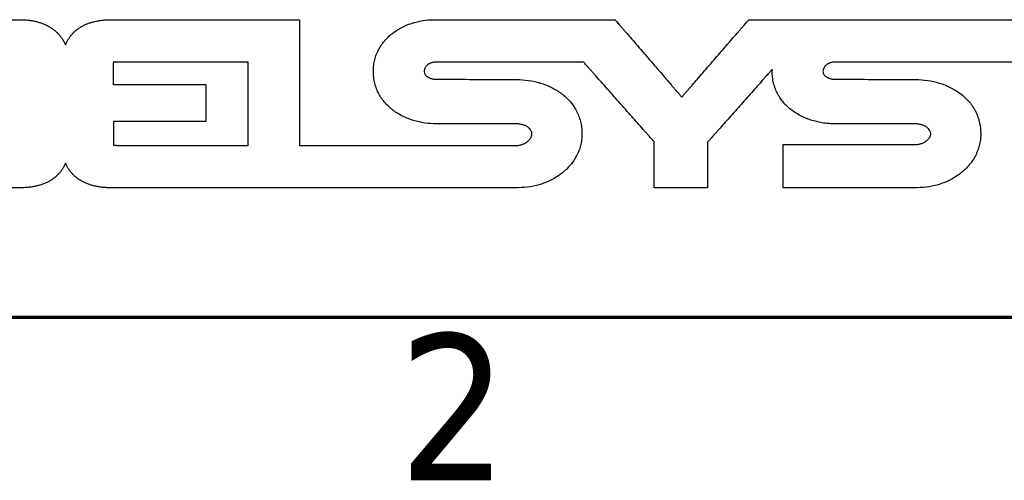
# Model space of a CAD drawing. Header units: millimetres. Extents: x -8 to 1688, y -8 to 1196.
# Tile 17 of 28: x 1218 to 1312, y 16 to 60. Entities that reach past the tile are written whole.
import ezdxf

# ---------------------------------------------------------------- set-up
doc = ezdxf.new("R2010")
doc.units = ezdxf.units.MM
doc.header["$LTSCALE"] = 4
for name, color, linetype, lineweight in [('Bordo (ISO)', 7, 'Continuous', 70), ('Geometria schizzo (ISO)', 7, 'Continuous', 25), ('Simbolo (ISO)', 7, 'Continuous', 25), ('Titolo (ISO)', 7, 'Continuous', 50)]:
    doc.layers.add(name, color=color, linetype=linetype, lineweight=lineweight)
doc.styles.add('Stile testo106', font='tahoma.ttf')
doc.styles.add('Stile testo39', font='tahoma.ttf')
doc.styles.add('Stile testo96', font='tahomabd.ttf')
doc.styles.add('Stile testo97', font='txt')
doc.styles.add('Testo nota (ISO)', font='tahoma.ttf')

# ---------------------------------------------------------------- blocks, each defined once
blk = doc.blocks.new('Bordi adel')
at = {"layer": 'Bordo (ISO)'}
blk.add_line((8, 8), (412, 8), dxfattribs=at)
at = {"layer": 'Simbolo (ISO)', "insert": (314.833, 7.6), "char_height": 3.5, "attachment_point": 2, "style": 'Testo nota (ISO)'}
blk.add_mtext('2', dxfattribs=at)
blk = doc.blocks.new('Cartigli ADEL system')
at = {"layer": 'Geometria schizzo (ISO)'}
for p, q in [((117.288, 99.447), (117.288, 99.967)), ((117.329, 99.997), (120.496, 99.997)), ((120.496, 99.997), (120.496, 97.991)), ((119.497, 99.447), (117.288, 99.447)), ((119.497, 98.58), (119.497, 99.447)), ((117.289, 98.58), (119.497, 98.58)), ((120.496, 97.991), (117.404, 97.991))]:
    blk.add_line(p, q, dxfattribs=at)
for points, knots in [([(111.378, 101.004), (111.381, 101.004), (111.395, 101.004), (111.425, 101.004), (111.474, 101.004), (111.541, 101.004), (111.623, 101.004), (111.721, 101.004), (111.831, 101.004), (112.002, 101.004), (112.239, 101.004), (112.659, 101.004), (113.211, 101.004), (113.763, 101.004), (114.183, 101.004), (114.419, 101.004), (114.59, 101.004), (114.701, 101.004), (114.798, 101.004), (114.881, 101.004), (114.947, 101.004), (114.996, 101.004), (115.026, 101.004), (115.04, 101.004), (115.044, 101.004)], [-0.3665778, -0.3665778, -0.3665778, -0.3665778, -0.3655263, -0.362461, -0.3575163, -0.3508265, -0.3425257, -0.3327482, -0.3216282, -0.3093001, -0.2815561, -0.2505903, -0.1832889, -0.1159875, -0.0850217, -0.0572778, -0.0449496, -0.0338297, -0.0240522, -0.0157514, -0.0090615, -0.0041168, -0.0010516, 0, 0, 0, 0]), ([(115.044, 101.004), (115.078, 101.004), (115.144, 101.003), (115.242, 100.994), (115.336, 100.982), (115.425, 100.964), (115.51, 100.941), (115.591, 100.913), (115.667, 100.881), (115.738, 100.844), (115.805, 100.803), (115.867, 100.758), (115.924, 100.708), (115.977, 100.655), (116.024, 100.597), (116.066, 100.536), (116.104, 100.472), (116.125, 100.426), (116.135, 100.403)], [-0.1323773, -0.1323773, -0.1323773, -0.1323773, -0.122169, -0.1123534, -0.1029069, -0.0938045, -0.0850194, -0.0765231, -0.0682851, -0.0602732, -0.0524533, -0.04479, -0.0372465, -0.029785, -0.0223674, -0.0149556, -0.007512, 0, 0, 0, 0]), ([(116.135, 100.403), (116.145, 100.426), (116.165, 100.471), (116.201, 100.534), (116.243, 100.595), (116.289, 100.652), (116.34, 100.705), (116.397, 100.755), (116.458, 100.8), (116.524, 100.842), (116.595, 100.879), (116.671, 100.912), (116.752, 100.94), (116.838, 100.963), (116.928, 100.981), (117.024, 100.994), (117.124, 101.003), (117.192, 101.004), (117.227, 101.004)], [-0.132577, -0.132577, -0.132577, -0.132577, -0.1251976, -0.117871, -0.1105629, -0.1032371, -0.0958556, -0.0883796, -0.0807693, -0.0729851, -0.0649878, -0.0567392, -0.0482022, -0.0393411, -0.0301218, -0.0205122, -0.0104813, 0, 0, 0, 0]), ([(117.227, 101.004), (117.23, 101.004), (117.242, 101.004), (117.269, 101.004), (117.313, 101.004), (117.372, 101.004), (117.446, 101.004), (117.533, 101.004), (117.631, 101.004), (117.784, 101.004), (117.995, 101.004), (118.369, 101.004), (118.862, 101.004), (119.354, 101.004), (119.728, 101.004), (119.939, 101.004), (120.092, 101.004), (120.19, 101.004), (120.277, 101.004), (120.351, 101.004), (120.41, 101.004), (120.454, 101.004), (120.481, 101.004), (120.493, 101.004), (120.496, 101.004)], [-0.3269059, -0.3269059, -0.3269059, -0.3269059, -0.3259681, -0.3232346, -0.318825, -0.3128591, -0.3054567, -0.2967373, -0.2868208, -0.2758268, -0.2510854, -0.2234708, -0.1634529, -0.1034351, -0.0758205, -0.051079, -0.0400851, -0.0301686, -0.0214492, -0.0140467, -0.0080809, -0.0036713, -0.0009378, 0, 0, 0, 0]), ([(120.496, 101.004), (120.496, 101.004), (120.497, 101.004), (120.5, 101.004), (120.503, 101.004), (120.508, 101.004), (120.514, 101.004), (120.521, 101.004), (120.529, 101.004), (120.541, 101.004), (120.558, 101.004), (120.588, 101.004), (120.628, 101.004), (120.668, 101.004), (120.698, 101.004), (120.715, 101.004), (120.727, 101.004), (120.735, 101.004), (120.742, 101.004), (120.748, 101.004), (120.753, 101.004), (120.757, 101.004), (120.759, 101.004), (120.76, 101.004), (120.76, 101.004)], [-0.02638332, -0.02638332, -0.02638332, -0.02638332, -0.02630763, -0.02608702, -0.02573114, -0.02524966, -0.02465223, -0.02394853, -0.0231482, -0.02226092, -0.02026414, -0.01803547, -0.01319166, -0.00834785, -0.00611918, -0.00412239, -0.00323511, -0.00243479, -0.00173108, -0.00113366, -0.00065218, -0.0002963, -0.00007568, 0, 0, 0, 0]), ([(120.76, 101.004), (120.761, 101.004), (120.764, 101.004), (120.772, 101.004), (120.785, 101.004), (120.803, 101.004), (120.824, 101.004), (120.85, 101.004), (120.879, 101.004), (120.924, 101.004), (120.986, 101.004), (121.097, 101.004), (121.242, 101.004), (121.387, 101.004), (121.497, 101.004), (121.559, 101.004), (121.604, 101.004), (121.633, 101.004), (121.659, 101.004), (121.681, 101.004), (121.698, 101.004), (121.711, 101.004), (121.719, 101.004), (121.722, 101.004), (121.723, 101.004)], [-0.09633724, -0.09633724, -0.09633724, -0.09633724, -0.09606088, -0.09525532, -0.09395585, -0.09219775, -0.09001628, -0.08744674, -0.0845244, -0.08128454, -0.07399339, -0.06585553, -0.04816862, -0.0304817, -0.02234384, -0.01505269, -0.01181284, -0.0088905, -0.00632096, -0.00413949, -0.00238138, -0.00108191, -0.00027636, 0, 0, 0, 0]), ([(121.723, 101.004), (121.723, 101.001), (121.723, 100.99), (121.723, 100.965), (121.723, 100.925), (121.723, 100.87), (121.723, 100.803), (121.723, 100.723), (121.723, 100.632), (121.723, 100.492), (121.723, 100.298), (121.723, 99.953), (121.723, 99.501), (121.723, 99.048), (121.723, 98.703), (121.723, 98.509), (121.723, 98.369), (121.723, 98.278), (121.723, 98.199), (121.723, 98.131), (121.723, 98.076), (121.723, 98.036), (121.723, 98.011), (121.723, 98), (121.723, 97.997)], [-0.300685, -0.300685, -0.300685, -0.300685, -0.2998224, -0.2973081, -0.2932523, -0.2877649, -0.2809562, -0.2729362, -0.2638151, -0.253703, -0.230946, -0.2055464, -0.1503425, -0.0951386, -0.0697389, -0.046982, -0.0368699, -0.0277488, -0.0197288, -0.0129201, -0.0074327, -0.0033768, -0.0008626, 0, 0, 0, 0]), ([(124.998, 98.513), (124.905, 98.517), (124.719, 98.525), (124.449, 98.587), (124.193, 98.686), (124, 98.803), (123.863, 98.916), (123.771, 99.011), (123.689, 99.115), (123.62, 99.229), (123.564, 99.353), (123.522, 99.487), (123.497, 99.631), (123.489, 99.775), (123.497, 99.914), (123.52, 100.044), (123.559, 100.167), (123.611, 100.283), (123.675, 100.392), (123.778, 100.527), (123.933, 100.676), (124.154, 100.819), (124.402, 100.924), (124.671, 100.991), (124.856, 101), (124.95, 101.004)], [-0.4311277, -0.4311277, -0.4311277, -0.4311277, -0.4032831, -0.3755588, -0.3482308, -0.3214328, -0.308193, -0.2950157, -0.2818298, -0.2685369, -0.2550103, -0.2410977, -0.2266253, -0.2114035, -0.1978824, -0.1847875, -0.1719774, -0.1593283, -0.1467365, -0.1341193, -0.1086095, -0.0824695, -0.0556198, -0.0281023, 0, 0, 0, 0]), ([(124.95, 101.004), (124.953, 101.004), (124.963, 101.004), (124.985, 101.004), (125.02, 101.004), (125.069, 101.004), (125.129, 101.004), (125.199, 101.004), (125.28, 101.004), (125.404, 101.004), (125.576, 101.004), (125.882, 101.004), (126.283, 101.004), (126.684, 101.004), (126.99, 101.004), (127.162, 101.004), (127.286, 101.004), (127.367, 101.004), (127.437, 101.004), (127.497, 101.004), (127.546, 101.004), (127.581, 101.004), (127.603, 101.004), (127.613, 101.004), (127.616, 101.004)], [-0.2665766, -0.2665766, -0.2665766, -0.2665766, -0.2658119, -0.2635829, -0.2599871, -0.2551222, -0.2490858, -0.2419756, -0.2338891, -0.224924, -0.2047486, -0.1822301, -0.1332883, -0.0843465, -0.0618281, -0.0416526, -0.0326875, -0.0246011, -0.0174908, -0.0114545, -0.0065896, -0.0029938, -0.0007647, 0, 0, 0, 0]), ([(127.616, 101.004), (127.617, 101.004), (127.623, 101.004), (127.635, 101.004), (127.655, 101.004), (127.682, 101.004), (127.716, 101.004), (127.755, 101.004), (127.8, 101.004), (127.87, 101.004), (127.966, 101.004), (128.137, 101.004), (128.362, 101.004), (128.586, 101.004), (128.757, 101.004), (128.854, 101.004), (128.923, 101.004), (128.968, 101.004), (129.008, 101.004), (129.041, 101.004), (129.068, 101.004), (129.088, 101.004), (129.101, 101.004), (129.106, 101.004), (129.108, 101.004)], [-0.149167, -0.149167, -0.149167, -0.149167, -0.1487391, -0.1474918, -0.1454797, -0.1427575, -0.1393798, -0.1354011, -0.1308762, -0.1258597, -0.1145702, -0.1019697, -0.0745835, -0.0471974, -0.0345968, -0.0233074, -0.0182908, -0.0137659, -0.0097873, -0.0064095, -0.0036873, -0.0016752, -0.0004279, 0, 0, 0, 0]), ([(129.108, 101.004), (129.108, 101.004), (129.108, 101.004), (129.11, 101.004), (129.112, 101.004), (129.114, 101.004), (129.118, 101.004), (129.122, 101.004), (129.127, 101.004), (129.134, 101.004), (129.144, 101.004), (129.162, 101.004), (129.185, 101.004), (129.209, 101.004), (129.227, 101.004), (129.237, 101.004), (129.244, 101.004), (129.249, 101.004), (129.253, 101.004), (129.256, 101.004), (129.259, 101.004), (129.261, 101.004), (129.263, 101.004), (129.263, 101.004), (129.263, 101.004)], [-0.01558542, -0.01558542, -0.01558542, -0.01558542, -0.01554072, -0.01541039, -0.01520016, -0.01491574, -0.01456282, -0.01414712, -0.01367435, -0.0131502, -0.01197064, -0.0106541, -0.00779271, -0.00493133, -0.00361478, -0.00243522, -0.00191108, -0.0014383, -0.0010226, -0.00066969, -0.00038526, -0.00017503, -0.00004471, 0, 0, 0, 0]), ([(129.263, 101.004), (129.265, 101.002), (129.271, 100.995), (129.284, 100.98), (129.305, 100.955), (129.334, 100.922), (129.37, 100.88), (129.412, 100.831), (129.461, 100.775), (129.535, 100.689), (129.638, 100.569), (129.82, 100.357), (130.06, 100.078), (130.3, 99.799), (130.483, 99.587), (130.586, 99.467), (130.66, 99.381), (130.708, 99.325), (130.75, 99.276), (130.786, 99.234), (130.815, 99.201), (130.836, 99.176), (130.849, 99.161), (130.855, 99.154), (130.857, 99.152)], [-0.2443164, -0.2443164, -0.2443164, -0.2443164, -0.2436156, -0.2415726, -0.2382771, -0.2338185, -0.2282861, -0.2217696, -0.2143584, -0.206142, -0.1876512, -0.1670132, -0.1221582, -0.0773032, -0.0566652, -0.0381744, -0.029958, -0.0225468, -0.0160303, -0.010498, -0.0060393, -0.0027438, -0.0007009, 0, 0, 0, 0]), ([(130.857, 99.152), (130.859, 99.154), (130.865, 99.161), (130.878, 99.176), (130.899, 99.201), (130.928, 99.234), (130.964, 99.276), (131.007, 99.325), (131.055, 99.381), (131.13, 99.467), (131.233, 99.587), (131.417, 99.799), (131.658, 100.078), (131.899, 100.357), (132.083, 100.569), (132.186, 100.689), (132.261, 100.775), (132.309, 100.831), (132.352, 100.88), (132.388, 100.922), (132.417, 100.955), (132.439, 100.98), (132.452, 100.995), (132.458, 101.002), (132.459, 101.004)], [-0.2448854, -0.2448854, -0.2448854, -0.2448854, -0.2441829, -0.2421352, -0.238832, -0.2343629, -0.2288177, -0.2222861, -0.2148576, -0.206622, -0.1880882, -0.1674021, -0.1224427, -0.0774833, -0.0567971, -0.0382633, -0.0300278, -0.0225993, -0.0160676, -0.0105224, -0.0060534, -0.0027502, -0.0007025, 0, 0, 0, 0]), ([(132.459, 101.004), (132.464, 101.004), (132.482, 101.004), (132.523, 101.004), (132.588, 101.004), (132.677, 101.004), (132.788, 101.004), (132.918, 101.004), (133.066, 101.004), (133.295, 101.004), (133.612, 101.004), (134.174, 101.004), (134.913, 101.004), (135.651, 101.004), (136.214, 101.004), (136.531, 101.004), (136.759, 101.004), (136.907, 101.004), (137.038, 101.004), (137.148, 101.004), (137.237, 101.004), (137.303, 101.004), (137.343, 101.004), (137.361, 101.004), (137.366, 101.004)], [-0.4906746, -0.4906746, -0.4906746, -0.4906746, -0.4892671, -0.4851641, -0.4785455, -0.469591, -0.4584801, -0.4453927, -0.4305083, -0.4140067, -0.3768707, -0.3354221, -0.2453373, -0.1552525, -0.1138039, -0.0766679, -0.0601663, -0.045282, -0.0321945, -0.0210837, -0.0121291, -0.0055105, -0.0014076, 0, 0, 0, 0]), ([(137.366, 101.004), (137.38, 101.004), (137.436, 101.004), (137.56, 101.004), (137.76, 101.004), (138.032, 101.004), (138.369, 101.004), (138.935, 101.004), (139.765, 101.004), (140.885, 101.004), (142.601, 101.004), (144.857, 101.004), (147.112, 101.004), (148.829, 101.004), (149.948, 101.004), (150.778, 101.004), (151.344, 101.004), (151.681, 101.004), (151.953, 101.004), (152.153, 101.004), (152.277, 101.004), (152.449, 101.004), (152.678, 100.994), (152.971, 100.935), (153.208, 100.836), (153.392, 100.695), (153.524, 100.517), (153.644, 100.225), (153.655, 99.982), (153.663, 99.813)], [-1.703172, -1.703172, -1.703172, -1.703172, -1.698874, -1.686347, -1.66614, -1.6388, -1.604877, -1.564919, -1.469093, -1.355711, -1.229162, -0.954119, -0.679077, -0.552528, -0.439146, -0.34332, -0.303362, -0.269439, -0.242099, -0.221891, -0.209364, -0.205067, -0.170133, -0.140863, -0.115917, -0.093655, -0.07228, -0.050187, 0, 0, 0, 0]), ([(117.288, 99.967), (117.288, 99.969), (117.288, 99.971), (117.288, 99.974), (117.288, 99.977), (117.288, 99.98), (117.288, 99.983), (117.288, 99.985), (117.289, 99.988), (117.289, 99.99), (117.289, 99.992), (117.29, 99.994), (117.29, 99.995), (117.29, 99.997), (117.291, 99.998), (117.291, 99.999), (117.291, 100), (117.291, 100.001), (117.291, 100.001)], [-0.003382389, -0.003382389, -0.003382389, -0.003382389, -0.003029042, -0.002696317, -0.002383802, -0.0020911, -0.001817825, -0.001563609, -0.001328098, -0.001110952, -0.00091185, -0.000730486, -0.000566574, -0.000419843, -0.000290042, -0.000176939, -0.000080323, 0, 0, 0, 0]), ([(117.291, 100.001), (117.292, 100.001), (117.292, 100.001), (117.293, 100.001), (117.294, 100.001), (117.295, 100.001), (117.297, 100.001), (117.298, 100), (117.3, 100), (117.302, 100), (117.304, 99.999), (117.306, 99.999), (117.309, 99.998), (117.312, 99.998), (117.316, 99.998), (117.319, 99.998), (117.322, 99.997), (117.324, 99.997), (117.326, 99.997), (117.328, 99.997), (117.329, 99.997)], [-0.003782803, -0.003782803, -0.003782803, -0.003782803, -0.003694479, -0.003603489, -0.003504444, -0.003393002, -0.003265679, -0.003119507, -0.002951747, -0.00275971, -0.002540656, -0.002291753, -0.002010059, -0.001692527, -0.001336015, -0.000937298, -0.000721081, -0.000493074, -0.000252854, 0, 0, 0, 0]), ([(125.004, 99.992), (124.992, 99.992), (124.967, 99.991), (124.932, 99.987), (124.899, 99.98), (124.869, 99.97), (124.842, 99.959), (124.817, 99.946), (124.795, 99.931), (124.775, 99.915), (124.758, 99.898), (124.739, 99.875), (124.721, 99.844), (124.708, 99.807), (124.704, 99.772), (124.708, 99.74), (124.719, 99.71), (124.735, 99.684), (124.752, 99.664), (124.768, 99.649), (124.787, 99.635), (124.809, 99.622), (124.834, 99.61), (124.863, 99.6), (124.895, 99.591), (124.93, 99.585), (124.97, 99.581), (124.997, 99.58), (125.012, 99.58)], [-0.08103445, -0.08103445, -0.08103445, -0.08103445, -0.07720865, -0.07364449, -0.07031416, -0.06719126, -0.06425121, -0.06147176, -0.05883337, -0.05631954, -0.05391702, -0.05161583, -0.04729848, -0.04333923, -0.03974517, -0.03701043, -0.03379157, -0.03009523, -0.02804916, -0.02585522, -0.0234944, -0.0209436, -0.01817622, -0.01516282, -0.01187191, -0.00827049, -0.00432466, 0, 0, 0, 0]), ([(128.511, 99.992), (128.507, 99.992), (128.494, 99.992), (128.465, 99.992), (128.418, 99.992), (128.355, 99.992), (128.276, 99.992), (128.183, 99.992), (128.077, 99.992), (127.914, 99.992), (127.687, 99.992), (127.285, 99.992), (126.758, 99.992), (126.23, 99.992), (125.828, 99.992), (125.601, 99.992), (125.438, 99.992), (125.332, 99.992), (125.239, 99.992), (125.16, 99.992), (125.097, 99.992), (125.05, 99.992), (125.021, 99.992), (125.008, 99.992), (125.004, 99.992)], [-0.3506314, -0.3506314, -0.3506314, -0.3506314, -0.3496256, -0.3466937, -0.3419641, -0.3355652, -0.3276255, -0.3182734, -0.3076371, -0.2958453, -0.2693082, -0.2396895, -0.1753157, -0.110942, -0.0813232, -0.0547862, -0.0429943, -0.0323581, -0.0230059, -0.0150662, -0.0086673, -0.0039378, -0.0010058, 0, 0, 0, 0]), ([(130.197, 98.084), (130.195, 98.086), (130.189, 98.093), (130.175, 98.109), (130.153, 98.135), (130.122, 98.169), (130.084, 98.212), (130.039, 98.263), (129.988, 98.32), (129.91, 98.409), (129.801, 98.532), (129.608, 98.751), (129.354, 99.038), (129.1, 99.325), (128.907, 99.544), (128.798, 99.667), (128.719, 99.756), (128.668, 99.813), (128.624, 99.864), (128.586, 99.907), (128.555, 99.942), (128.533, 99.967), (128.519, 99.983), (128.512, 99.99), (128.511, 99.992)], [-0.2545855, -0.2545855, -0.2545855, -0.2545855, -0.2538552, -0.2517264, -0.2482924, -0.2436463, -0.2378815, -0.2310911, -0.2233683, -0.2148065, -0.1955386, -0.1740331, -0.1272928, -0.0805524, -0.0590469, -0.039779, -0.0312172, -0.0234945, -0.0167041, -0.0109392, -0.0062932, -0.0028591, -0.0007303, 0, 0, 0, 0]), ([(134.529, 99.992), (134.516, 99.992), (134.492, 99.991), (134.456, 99.987), (134.423, 99.98), (134.393, 99.97), (134.366, 99.959), (134.341, 99.946), (134.319, 99.931), (134.3, 99.915), (134.283, 99.898), (134.264, 99.875), (134.246, 99.844), (134.233, 99.807), (134.228, 99.772), (134.232, 99.74), (134.243, 99.71), (134.259, 99.684), (134.276, 99.664), (134.292, 99.649), (134.311, 99.635), (134.333, 99.622), (134.359, 99.61), (134.387, 99.6), (134.419, 99.591), (134.455, 99.585), (134.494, 99.581), (134.522, 99.58), (134.536, 99.58)], [-0.08103445, -0.08103445, -0.08103445, -0.08103445, -0.07720865, -0.07364449, -0.07031416, -0.06719126, -0.06425121, -0.06147176, -0.05883337, -0.05631954, -0.05391702, -0.05161583, -0.04729848, -0.04333923, -0.03974517, -0.03701043, -0.03379157, -0.03009523, -0.02804916, -0.02585522, -0.0234944, -0.0209436, -0.01817622, -0.01516282, -0.01187191, -0.00827049, -0.00432466, 0, 0, 0, 0]), ([(137.409, 99.986), (137.406, 99.986), (137.395, 99.986), (137.372, 99.986), (137.333, 99.986), (137.281, 99.986), (137.216, 99.987), (137.14, 99.987), (137.053, 99.987), (136.919, 99.987), (136.733, 99.988), (136.403, 99.988), (135.969, 99.989), (135.535, 99.99), (135.205, 99.99), (135.019, 99.991), (134.885, 99.991), (134.798, 99.991), (134.722, 99.991), (134.657, 99.992), (134.605, 99.992), (134.566, 99.992), (134.542, 99.992), (134.532, 99.992), (134.529, 99.992)], [-0.2880015, -0.2880015, -0.2880015, -0.2880015, -0.2871753, -0.2847671, -0.2808823, -0.2756264, -0.2691049, -0.2614232, -0.2526869, -0.2430013, -0.2212043, -0.196876, -0.1440007, -0.0911255, -0.0667972, -0.0450002, -0.0353146, -0.0265783, -0.0188966, -0.0123751, -0.0071192, -0.0032344, -0.0008262, 0, 0, 0, 0]), ([(139.123, 99.986), (139.121, 99.986), (139.115, 99.986), (139.101, 99.986), (139.078, 99.986), (139.047, 99.986), (139.008, 99.986), (138.962, 99.986), (138.911, 99.986), (138.831, 99.986), (138.72, 99.986), (138.524, 99.986), (138.266, 99.986), (138.008, 99.986), (137.811, 99.986), (137.701, 99.986), (137.621, 99.986), (137.569, 99.986), (137.524, 99.986), (137.485, 99.986), (137.454, 99.986), (137.431, 99.986), (137.417, 99.986), (137.411, 99.986), (137.409, 99.986)], [-0.171381, -0.171381, -0.171381, -0.171381, -0.1708894, -0.1694563, -0.1671446, -0.164017, -0.1601362, -0.1555651, -0.1503663, -0.1446027, -0.131632, -0.117155, -0.0856905, -0.054226, -0.039749, -0.0267783, -0.0210147, -0.0158159, -0.0112448, -0.007364, -0.0042364, -0.0019247, -0.0004916, 0, 0, 0, 0]), ([(133.017, 99.819), (133.015, 99.817), (133.009, 99.811), (132.997, 99.797), (132.976, 99.773), (132.948, 99.742), (132.913, 99.702), (132.872, 99.656), (132.825, 99.603), (132.754, 99.522), (132.654, 99.409), (132.477, 99.209), (132.244, 98.947), (132.012, 98.684), (131.835, 98.484), (131.735, 98.371), (131.663, 98.29), (131.616, 98.237), (131.575, 98.191), (131.54, 98.152), (131.512, 98.12), (131.492, 98.097), (131.479, 98.082), (131.473, 98.076), (131.472, 98.074)], [-0.2330608, -0.2330608, -0.2330608, -0.2330608, -0.2323923, -0.2304435, -0.2272998, -0.2230465, -0.2177691, -0.2115528, -0.204483, -0.1966451, -0.1790062, -0.1593189, -0.1165304, -0.0737419, -0.0540546, -0.0364158, -0.0285778, -0.0215081, -0.0152918, -0.0100143, -0.0057611, -0.0026174, -0.0006686, 0, 0, 0, 0]), ([(133.016, 99.78), (133.016, 99.781), (133.016, 99.781), (133.016, 99.781), (133.016, 99.781), (133.016, 99.782), (133.016, 99.783), (133.016, 99.784), (133.016, 99.785), (133.016, 99.787), (133.016, 99.79), (133.016, 99.794), (133.016, 99.8), (133.016, 99.806), (133.016, 99.81), (133.016, 99.813), (133.017, 99.814), (133.017, 99.815), (133.017, 99.817), (133.017, 99.817), (133.017, 99.818), (133.017, 99.819), (133.017, 99.819), (133.017, 99.819), (133.017, 99.819)], [-0.003863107, -0.003863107, -0.003863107, -0.003863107, -0.003852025, -0.003819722, -0.003767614, -0.003697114, -0.003609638, -0.0035066, -0.003389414, -0.003259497, -0.002967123, -0.002640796, -0.001931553, -0.001222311, -0.000895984, -0.00060361, -0.000473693, -0.000356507, -0.000253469, -0.000165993, -0.000095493, -0.000043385, -0.000011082, 0, 0, 0, 0]), ([(134.522, 98.513), (134.476, 98.514), (134.383, 98.516), (134.244, 98.532), (134.107, 98.557), (133.974, 98.592), (133.844, 98.637), (133.719, 98.692), (133.601, 98.757), (133.49, 98.831), (133.388, 98.916), (133.295, 99.011), (133.213, 99.115), (133.144, 99.229), (133.088, 99.353), (133.047, 99.487), (133.021, 99.631), (133.018, 99.73), (133.016, 99.78)], [-0.2198131, -0.2198131, -0.2198131, -0.2198131, -0.2058869, -0.1919501, -0.178044, -0.1642064, -0.1504692, -0.1368556, -0.123377, -0.1100293, -0.0967895, -0.0836122, -0.0704263, -0.0571334, -0.0436068, -0.0296942, -0.0152217, 0, 0, 0, 0]), ([(125.012, 99.58), (125.013, 99.58), (125.02, 99.58), (125.036, 99.58), (125.062, 99.58), (125.096, 99.58), (125.139, 99.58), (125.189, 99.58), (125.247, 99.579), (125.335, 99.579), (125.458, 99.579), (125.676, 99.578), (125.962, 99.577), (126.248, 99.577), (126.466, 99.576), (126.588, 99.576), (126.677, 99.575), (126.734, 99.575), (126.785, 99.575), (126.828, 99.575), (126.862, 99.575), (126.887, 99.575), (126.903, 99.575), (126.91, 99.575), (126.912, 99.575)], [-0.1900446, -0.1900446, -0.1900446, -0.1900446, -0.1894994, -0.1879103, -0.1853469, -0.1818786, -0.1775753, -0.1725063, -0.1667414, -0.1603501, -0.1459669, -0.1299133, -0.0950223, -0.0601313, -0.0440777, -0.0296945, -0.0233032, -0.0175383, -0.0124694, -0.008166, -0.0046978, -0.0021343, -0.0005452, 0, 0, 0, 0]), ([(126.912, 99.575), (127.008, 99.571), (127.2, 99.562), (127.481, 99.497), (127.745, 99.394), (127.945, 99.273), (128.087, 99.156), (128.183, 99.058), (128.267, 98.951), (128.339, 98.833), (128.397, 98.706), (128.44, 98.568), (128.466, 98.422), (128.475, 98.274), (128.467, 98.131), (128.442, 97.998), (128.402, 97.871), (128.348, 97.751), (128.28, 97.637), (128.173, 97.495), (128.011, 97.337), (127.781, 97.185), (127.523, 97.072), (127.243, 96.999), (127.05, 96.989), (126.952, 96.985)], [-0.4472292, -0.4472292, -0.4472292, -0.4472292, -0.418375, -0.3896414, -0.3613149, -0.3335485, -0.3198431, -0.3062172, -0.2926028, -0.2789037, -0.264995, -0.250724, -0.2359149, -0.2203743, -0.2065494, -0.193076, -0.1798172, -0.1666573, -0.1535033, -0.1402844, -0.1135004, -0.0860622, -0.0579513, -0.0292389, 0, 0, 0, 0]), ([(134.536, 99.58), (134.538, 99.58), (134.545, 99.58), (134.561, 99.58), (134.586, 99.58), (134.62, 99.58), (134.663, 99.58), (134.714, 99.58), (134.771, 99.579), (134.86, 99.579), (134.982, 99.579), (135.2, 99.578), (135.486, 99.577), (135.772, 99.577), (135.99, 99.576), (136.113, 99.576), (136.201, 99.575), (136.259, 99.575), (136.309, 99.575), (136.352, 99.575), (136.387, 99.575), (136.412, 99.575), (136.428, 99.575), (136.435, 99.575), (136.437, 99.575)], [-0.1900491, -0.1900491, -0.1900491, -0.1900491, -0.1895039, -0.1879148, -0.1853513, -0.1818829, -0.1775795, -0.1725104, -0.1667454, -0.1603539, -0.1459703, -0.1299164, -0.0950246, -0.0601327, -0.0440788, -0.0296952, -0.0233038, -0.0175387, -0.0124697, -0.0081662, -0.0046979, -0.0021343, -0.0005452, 0, 0, 0, 0]), ([(136.437, 99.575), (136.533, 99.571), (136.725, 99.562), (137.005, 99.497), (137.27, 99.394), (137.47, 99.273), (137.612, 99.156), (137.708, 99.058), (137.792, 98.951), (137.864, 98.833), (137.922, 98.706), (137.964, 98.568), (137.991, 98.422), (137.999, 98.274), (137.991, 98.131), (137.966, 97.998), (137.926, 97.871), (137.872, 97.751), (137.805, 97.637), (137.698, 97.495), (137.536, 97.337), (137.306, 97.185), (137.047, 97.072), (136.768, 96.999), (136.574, 96.989), (136.477, 96.985)], [-0.4472316, -0.4472316, -0.4472316, -0.4472316, -0.4183787, -0.3896457, -0.3613193, -0.3335526, -0.319847, -0.3062209, -0.2926063, -0.2789072, -0.2649983, -0.2507273, -0.2359182, -0.2203775, -0.2065527, -0.1930792, -0.1798203, -0.1666603, -0.1535062, -0.140287, -0.1135025, -0.0860636, -0.0579519, -0.0292391, 0, 0, 0, 0]), ([(117.291, 98.001), (117.291, 98.001), (117.291, 98.003), (117.291, 98.008), (117.291, 98.016), (117.291, 98.026), (117.291, 98.039), (117.291, 98.055), (117.291, 98.072), (117.29, 98.099), (117.29, 98.137), (117.29, 98.203), (117.29, 98.29), (117.289, 98.377), (117.289, 98.444), (117.289, 98.481), (117.289, 98.508), (117.289, 98.526), (117.289, 98.541), (117.289, 98.554), (117.289, 98.564), (117.289, 98.572), (117.289, 98.577), (117.289, 98.579), (117.289, 98.58)], [-0.05792012, -0.05792012, -0.05792012, -0.05792012, -0.05775397, -0.05726965, -0.05648838, -0.05543136, -0.05411982, -0.05257495, -0.05081797, -0.0488701, -0.0444865, -0.03959383, -0.02896006, -0.01832629, -0.01343362, -0.00905002, -0.00710214, -0.00534517, -0.0038003, -0.00248876, -0.00143174, -0.00065047, -0.00016615, 0, 0, 0, 0]), ([(126.905, 98.513), (126.903, 98.513), (126.896, 98.513), (126.88, 98.513), (126.855, 98.513), (126.82, 98.513), (126.777, 98.513), (126.727, 98.513), (126.669, 98.513), (126.58, 98.513), (126.457, 98.513), (126.238, 98.513), (125.951, 98.513), (125.664, 98.513), (125.446, 98.513), (125.322, 98.513), (125.234, 98.513), (125.176, 98.513), (125.125, 98.513), (125.082, 98.513), (125.048, 98.513), (125.022, 98.513), (125.007, 98.513), (124.999, 98.513), (124.998, 98.513)], [-0.1907252, -0.1907252, -0.1907252, -0.1907252, -0.190178, -0.1885832, -0.1860106, -0.1825299, -0.1782112, -0.1731241, -0.1673385, -0.1609244, -0.1464896, -0.1303785, -0.0953626, -0.0603466, -0.0442356, -0.0298008, -0.0233866, -0.0176011, -0.012514, -0.0081952, -0.0047146, -0.0021419, -0.0005471, 0, 0, 0, 0]), ([(126.891, 97.997), (126.907, 97.997), (126.938, 97.998), (126.983, 98.005), (127.025, 98.014), (127.063, 98.027), (127.098, 98.043), (127.13, 98.061), (127.159, 98.081), (127.184, 98.103), (127.207, 98.125), (127.226, 98.148), (127.242, 98.171), (127.256, 98.194), (127.266, 98.216), (127.273, 98.237), (127.278, 98.256), (127.28, 98.28), (127.275, 98.31), (127.26, 98.348), (127.238, 98.38), (127.216, 98.405), (127.195, 98.423), (127.171, 98.441), (127.144, 98.458), (127.113, 98.473), (127.079, 98.486), (127.041, 98.497), (126.999, 98.505), (126.953, 98.511), (126.921, 98.512), (126.905, 98.513)], [-0.1003761, -0.1003761, -0.1003761, -0.1003761, -0.0955628, -0.0910439, -0.0867821, -0.0827459, -0.0789094, -0.0752537, -0.0717661, -0.0684402, -0.0652759, -0.062278, -0.0594559, -0.0568226, -0.0543936, -0.0521855, -0.0502141, -0.0484907, -0.0450738, -0.0410252, -0.0363421, -0.0337487, -0.0309769, -0.0280128, -0.0248387, -0.0214335, -0.0177728, -0.0138296, -0.0095741, -0.0049752, 0, 0, 0, 0]), ([(136.429, 98.513), (136.428, 98.513), (136.42, 98.513), (136.405, 98.513), (136.379, 98.513), (136.345, 98.513), (136.302, 98.513), (136.251, 98.513), (136.193, 98.513), (136.105, 98.513), (135.981, 98.513), (135.763, 98.513), (135.476, 98.513), (135.189, 98.513), (134.97, 98.513), (134.847, 98.513), (134.758, 98.513), (134.7, 98.513), (134.65, 98.513), (134.607, 98.513), (134.572, 98.513), (134.547, 98.513), (134.531, 98.513), (134.524, 98.513), (134.522, 98.513)], [-0.1907252, -0.1907252, -0.1907252, -0.1907252, -0.190178, -0.1885832, -0.1860106, -0.1825299, -0.1782112, -0.1731241, -0.1673385, -0.1609244, -0.1464896, -0.1303785, -0.0953626, -0.0603466, -0.0442356, -0.0298008, -0.0233866, -0.0176011, -0.012514, -0.0081952, -0.0047146, -0.0021419, -0.0005471, 0, 0, 0, 0]), ([(136.416, 98.019), (136.432, 98.019), (136.463, 98.02), (136.508, 98.026), (136.549, 98.034), (136.588, 98.046), (136.623, 98.06), (136.655, 98.076), (136.683, 98.094), (136.709, 98.114), (136.731, 98.134), (136.751, 98.155), (136.767, 98.176), (136.78, 98.198), (136.79, 98.218), (136.798, 98.238), (136.802, 98.256), (136.804, 98.28), (136.799, 98.31), (136.784, 98.348), (136.763, 98.38), (136.74, 98.405), (136.72, 98.423), (136.696, 98.441), (136.669, 98.458), (136.638, 98.473), (136.603, 98.486), (136.565, 98.497), (136.524, 98.505), (136.478, 98.511), (136.446, 98.512), (136.429, 98.513)], [-0.09901195, -0.09901195, -0.09901195, -0.09901195, -0.09419976, -0.08968987, -0.08545172, -0.08145839, -0.07768698, -0.07411898, -0.07074044, -0.06754194, -0.06451843, -0.06166885, -0.05899563, -0.05650399, -0.05420101, -0.05209438, -0.05019051, -0.04849155, -0.04507472, -0.04102626, -0.03634351, -0.03375024, -0.03097861, -0.02801464, -0.02484066, -0.02143549, -0.01777473, -0.01383121, -0.00957542, -0.00497597, 0, 0, 0, 0]), ([(130.197, 96.985), (130.197, 96.986), (130.197, 96.99), (130.197, 96.999), (130.197, 97.013), (130.197, 97.033), (130.197, 97.058), (130.197, 97.087), (130.197, 97.121), (130.197, 97.172), (130.197, 97.243), (130.197, 97.369), (130.197, 97.534), (130.197, 97.7), (130.197, 97.826), (130.197, 97.897), (130.197, 97.948), (130.197, 97.982), (130.197, 98.011), (130.197, 98.036), (130.197, 98.055), (130.197, 98.07), (130.197, 98.079), (130.197, 98.083), (130.197, 98.084)], [-0.1099824, -0.1099824, -0.1099824, -0.1099824, -0.1096669, -0.1087472, -0.1072637, -0.1052566, -0.1027661, -0.0998326, -0.0964964, -0.0927976, -0.0844738, -0.0751833, -0.0549912, -0.0347991, -0.0255086, -0.0171847, -0.013486, -0.0101497, -0.0072163, -0.0047258, -0.0027187, -0.0012352, -0.0003155, 0, 0, 0, 0]), ([(131.472, 98.074), (131.472, 98.073), (131.472, 98.069), (131.472, 98.06), (131.472, 98.045), (131.472, 98.026), (131.472, 98.001), (131.472, 97.972), (131.472, 97.939), (131.472, 97.889), (131.472, 97.818), (131.472, 97.693), (131.472, 97.529), (131.472, 97.365), (131.472, 97.24), (131.472, 97.17), (131.472, 97.119), (131.472, 97.086), (131.472, 97.058), (131.472, 97.033), (131.472, 97.013), (131.472, 96.999), (131.472, 96.99), (131.472, 96.986), (131.472, 96.985)], [-0.1089581, -0.1089581, -0.1089581, -0.1089581, -0.1086455, -0.1077344, -0.1062647, -0.1042763, -0.101809, -0.0989029, -0.0955977, -0.0919334, -0.083687, -0.0744831, -0.054479, -0.034475, -0.025271, -0.0170247, -0.0133604, -0.0100552, -0.007149, -0.0046818, -0.0026934, -0.0012237, -0.0003126, 0, 0, 0, 0]), ([(117.404, 97.991), (117.4, 97.991), (117.394, 97.991), (117.385, 97.992), (117.376, 97.992), (117.367, 97.992), (117.359, 97.992), (117.351, 97.993), (117.343, 97.993), (117.336, 97.994), (117.329, 97.995), (117.321, 97.996), (117.311, 97.997), (117.301, 97.999), (117.294, 98), (117.291, 98.001)], [-0.01132375, -0.01132375, -0.01132375, -0.01132375, -0.01034622, -0.00940814, -0.00850874, -0.00764728, -0.00682301, -0.0060352, -0.0052831, -0.00456597, -0.00388307, -0.00323367, -0.00203248, -0.00095652, 0, 0, 0, 0]), ([(121.723, 97.997), (121.726, 97.997), (121.736, 97.997), (121.758, 97.997), (121.794, 97.997), (121.843, 97.997), (121.904, 97.997), (121.976, 97.997), (122.057, 97.997), (122.183, 97.997), (122.357, 97.997), (122.667, 97.997), (123.073, 97.997), (123.48, 97.997), (123.789, 97.997), (123.964, 97.997), (124.089, 97.997), (124.171, 97.997), (124.243, 97.997), (124.303, 97.997), (124.352, 97.997), (124.388, 97.997), (124.411, 97.997), (124.421, 97.997), (124.423, 97.997)], [-0.2699969, -0.2699969, -0.2699969, -0.2699969, -0.2692224, -0.2669648, -0.2633228, -0.2583955, -0.2522817, -0.2450802, -0.23689, -0.2278099, -0.2073756, -0.1845682, -0.1349985, -0.0854287, -0.0626214, -0.042187, -0.0331069, -0.0249167, -0.0177153, -0.0116014, -0.0066741, -0.0030322, -0.0007745, 0, 0, 0, 0]), ([(124.423, 97.997), (124.426, 97.997), (124.435, 97.997), (124.455, 97.997), (124.488, 97.997), (124.533, 97.997), (124.589, 97.997), (124.654, 97.997), (124.729, 97.997), (124.844, 97.997), (125.003, 97.997), (125.286, 97.997), (125.657, 97.997), (126.029, 97.997), (126.312, 97.997), (126.471, 97.997), (126.586, 97.997), (126.661, 97.997), (126.726, 97.997), (126.782, 97.997), (126.826, 97.997), (126.859, 97.997), (126.88, 97.997), (126.889, 97.997), (126.891, 97.997)], [-0.2467993, -0.2467993, -0.2467993, -0.2467993, -0.2460913, -0.2440276, -0.2406986, -0.2361946, -0.2306061, -0.2240234, -0.2165369, -0.2082369, -0.1895583, -0.1687105, -0.1233997, -0.0780888, -0.057241, -0.0385624, -0.0302624, -0.0227759, -0.0161932, -0.0106047, -0.0061007, -0.0027717, -0.000708, 0, 0, 0, 0]), ([(133.281, 96.985), (133.281, 96.986), (133.281, 96.989), (133.281, 96.998), (133.281, 97.012), (133.281, 97.031), (133.281, 97.054), (133.281, 97.081), (133.281, 97.113), (133.281, 97.161), (133.281, 97.227), (133.281, 97.346), (133.281, 97.502), (133.281, 97.657), (133.281, 97.776), (133.281, 97.843), (133.281, 97.891), (133.281, 97.922), (133.281, 97.95), (133.281, 97.973), (133.281, 97.992), (133.281, 98.005), (133.281, 98.014), (133.281, 98.018), (133.281, 98.019)], [-0.103426, -0.103426, -0.103426, -0.103426, -0.1031293, -0.1022645, -0.1008694, -0.0989819, -0.09664, -0.0938813, -0.090744, -0.0872657, -0.0794381, -0.0707014, -0.051713, -0.0327246, -0.023988, -0.0161603, -0.0126821, -0.0095447, -0.0067861, -0.0044441, -0.0025566, -0.0011615, -0.0002967, 0, 0, 0, 0]), ([(133.281, 98.019), (133.284, 98.019), (133.295, 98.019), (133.321, 98.019), (133.363, 98.019), (133.42, 98.019), (133.491, 98.019), (133.574, 98.019), (133.669, 98.019), (133.814, 98.019), (134.017, 98.019), (134.376, 98.019), (134.848, 98.019), (135.32, 98.019), (135.679, 98.019), (135.882, 98.019), (136.028, 98.019), (136.123, 98.019), (136.206, 98.019), (136.276, 98.019), (136.333, 98.019), (136.375, 98.019), (136.401, 98.019), (136.413, 98.019), (136.416, 98.019)], [-0.3135089, -0.3135089, -0.3135089, -0.3135089, -0.3126095, -0.309988, -0.3057592, -0.3000378, -0.2929387, -0.2845767, -0.2750665, -0.2645231, -0.2407956, -0.2143127, -0.1567544, -0.0991962, -0.0727132, -0.0489858, -0.0384423, -0.0289322, -0.0205702, -0.0134711, -0.0077497, -0.0035209, -0.0008993, 0, 0, 0, 0]), ([(116.137, 97.576), (116.127, 97.552), (116.106, 97.506), (116.069, 97.441), (116.027, 97.38), (115.979, 97.323), (115.927, 97.27), (115.87, 97.222), (115.808, 97.177), (115.741, 97.137), (115.67, 97.102), (115.593, 97.071), (115.513, 97.044), (115.427, 97.023), (115.338, 97.006), (115.243, 96.994), (115.145, 96.986), (115.078, 96.985), (115.044, 96.985)], [-0.132306, -0.132306, -0.132306, -0.132306, -0.1247164, -0.1172403, -0.1098319, -0.1024444, -0.0950309, -0.0875447, -0.0799405, -0.0721752, -0.0642082, -0.0560016, -0.0475208, -0.0387342, -0.0296133, -0.0201323, -0.0102682, 0, 0, 0, 0]), ([(117.227, 96.985), (117.192, 96.985), (117.124, 96.986), (117.023, 96.994), (116.928, 97.007), (116.838, 97.025), (116.752, 97.048), (116.671, 97.075), (116.596, 97.107), (116.525, 97.143), (116.459, 97.184), (116.398, 97.229), (116.342, 97.277), (116.291, 97.33), (116.244, 97.386), (116.203, 97.446), (116.167, 97.509), (116.147, 97.553), (116.137, 97.576)], [-0.1318794, -0.1318794, -0.1318794, -0.1318794, -0.1213784, -0.1113392, -0.1017328, -0.0925282, -0.0836927, -0.0751917, -0.0669888, -0.0590457, -0.0513229, -0.0437796, -0.0363744, -0.0290658, -0.0218129, -0.0145759, -0.0073169, 0, 0, 0, 0]), ([(115.044, 96.985), (115.041, 96.985), (115.029, 96.985), (115.003, 96.985), (114.961, 96.985), (114.904, 96.985), (114.833, 96.985), (114.749, 96.985), (114.654, 96.985), (114.508, 96.985), (114.305, 96.985), (113.944, 96.985), (113.47, 96.985), (112.997, 96.985), (112.636, 96.985), (112.433, 96.985), (112.286, 96.985), (112.191, 96.985), (112.108, 96.985), (112.037, 96.985), (111.98, 96.985), (111.938, 96.985), (111.912, 96.985), (111.9, 96.985), (111.897, 96.985)], [-0.3146505, -0.3146505, -0.3146505, -0.3146505, -0.3137479, -0.3111168, -0.3068726, -0.3011304, -0.2940054, -0.2856129, -0.2760682, -0.2654864, -0.2416725, -0.2150931, -0.1573252, -0.0995574, -0.072978, -0.0491641, -0.0385823, -0.0290376, -0.0206451, -0.0135201, -0.0077779, -0.0035337, -0.0009026, 0, 0, 0, 0]), ([(120.496, 96.985), (120.493, 96.985), (120.481, 96.985), (120.454, 96.985), (120.41, 96.985), (120.351, 96.985), (120.277, 96.985), (120.19, 96.985), (120.092, 96.985), (119.939, 96.985), (119.728, 96.985), (119.354, 96.985), (118.862, 96.985), (118.369, 96.985), (117.995, 96.985), (117.784, 96.985), (117.631, 96.985), (117.533, 96.985), (117.446, 96.985), (117.372, 96.985), (117.313, 96.985), (117.269, 96.985), (117.242, 96.985), (117.23, 96.985), (117.227, 96.985)], [-0.3269059, -0.3269059, -0.3269059, -0.3269059, -0.3259681, -0.3232346, -0.318825, -0.3128591, -0.3054567, -0.2967373, -0.2868208, -0.2758268, -0.2510854, -0.2234708, -0.1634529, -0.1034351, -0.0758205, -0.051079, -0.0400851, -0.0301686, -0.0214492, -0.0140467, -0.0080809, -0.0036713, -0.0009378, 0, 0, 0, 0]), ([(120.76, 96.985), (120.76, 96.985), (120.759, 96.985), (120.757, 96.985), (120.753, 96.985), (120.748, 96.985), (120.742, 96.985), (120.735, 96.985), (120.727, 96.985), (120.715, 96.985), (120.698, 96.985), (120.668, 96.985), (120.628, 96.985), (120.588, 96.985), (120.558, 96.985), (120.541, 96.985), (120.529, 96.985), (120.521, 96.985), (120.514, 96.985), (120.508, 96.985), (120.503, 96.985), (120.5, 96.985), (120.497, 96.985), (120.496, 96.985), (120.496, 96.985)], [-0.02638332, -0.02638332, -0.02638332, -0.02638332, -0.02630763, -0.02608702, -0.02573114, -0.02524966, -0.02465223, -0.02394853, -0.0231482, -0.02226092, -0.02026414, -0.01803547, -0.01319166, -0.00834785, -0.00611918, -0.00412239, -0.00323511, -0.00243479, -0.00173108, -0.00113366, -0.00065218, -0.0002963, -0.00007568, 0, 0, 0, 0]), ([(123.756, 96.985), (123.753, 96.985), (123.742, 96.985), (123.717, 96.985), (123.677, 96.985), (123.623, 96.985), (123.556, 96.985), (123.476, 96.985), (123.385, 96.985), (123.246, 96.985), (123.052, 96.985), (122.709, 96.985), (122.258, 96.985), (121.807, 96.985), (121.464, 96.985), (121.27, 96.985), (121.131, 96.985), (121.04, 96.985), (120.961, 96.985), (120.893, 96.985), (120.839, 96.985), (120.799, 96.985), (120.774, 96.985), (120.763, 96.985), (120.76, 96.985)], [-0.2996246, -0.2996246, -0.2996246, -0.2996246, -0.2987651, -0.2962597, -0.2922181, -0.2867501, -0.2799654, -0.2719737, -0.2628847, -0.2528083, -0.2301316, -0.2048215, -0.1498123, -0.0948031, -0.069493, -0.0468163, -0.0367399, -0.0276509, -0.0196592, -0.0128745, -0.0074065, -0.0033649, -0.0008595, 0, 0, 0, 0]), ([(126.952, 96.985), (126.949, 96.985), (126.937, 96.985), (126.911, 96.985), (126.868, 96.985), (126.81, 96.985), (126.738, 96.985), (126.654, 96.985), (126.557, 96.985), (126.408, 96.985), (126.202, 96.985), (125.835, 96.985), (125.354, 96.985), (124.873, 96.985), (124.507, 96.985), (124.3, 96.985), (124.152, 96.985), (124.055, 96.985), (123.97, 96.985), (123.898, 96.985), (123.84, 96.985), (123.798, 96.985), (123.771, 96.985), (123.759, 96.985), (123.756, 96.985)], [-0.3196185, -0.3196185, -0.3196185, -0.3196185, -0.3187016, -0.3160291, -0.3117178, -0.3058849, -0.2986475, -0.2901225, -0.280427, -0.2696781, -0.2454882, -0.2184892, -0.1598093, -0.1011293, -0.0741303, -0.0499404, -0.0391915, -0.029496, -0.0209711, -0.0137336, -0.0079007, -0.0035895, -0.0009169, 0, 0, 0, 0]), ([(131.472, 96.985), (131.47, 96.985), (131.466, 96.985), (131.455, 96.985), (131.438, 96.985), (131.415, 96.985), (131.386, 96.985), (131.352, 96.985), (131.314, 96.985), (131.255, 96.985), (131.172, 96.985), (131.026, 96.985), (130.834, 96.985), (130.642, 96.985), (130.496, 96.985), (130.414, 96.985), (130.355, 96.985), (130.316, 96.985), (130.282, 96.985), (130.254, 96.985), (130.23, 96.985), (130.213, 96.985), (130.203, 96.985), (130.198, 96.985), (130.197, 96.985)], [-0.127472, -0.127472, -0.127472, -0.127472, -0.1271063, -0.1260404, -0.124321, -0.1219947, -0.1191082, -0.1157082, -0.1118414, -0.1075545, -0.097907, -0.0871391, -0.063736, -0.0403329, -0.029565, -0.0199175, -0.0156306, -0.0117638, -0.0083638, -0.0054773, -0.003151, -0.0014316, -0.0003657, 0, 0, 0, 0]), ([(136.477, 96.985), (136.474, 96.985), (136.462, 96.985), (136.435, 96.985), (136.393, 96.985), (136.335, 96.985), (136.263, 96.985), (136.178, 96.985), (136.081, 96.985), (135.933, 96.985), (135.726, 96.985), (135.36, 96.985), (134.879, 96.985), (134.398, 96.985), (134.031, 96.985), (133.825, 96.985), (133.676, 96.985), (133.58, 96.985), (133.495, 96.985), (133.423, 96.985), (133.365, 96.985), (133.322, 96.985), (133.296, 96.985), (133.284, 96.985), (133.281, 96.985)], [-0.3196185, -0.3196185, -0.3196185, -0.3196185, -0.3187016, -0.3160291, -0.3117178, -0.3058849, -0.2986475, -0.2901225, -0.280427, -0.2696781, -0.2454882, -0.2184892, -0.1598093, -0.1011293, -0.0741303, -0.0499404, -0.0391915, -0.029496, -0.0209711, -0.0137336, -0.0079007, -0.0035895, -0.0009169, 0, 0, 0, 0])]:
    blk.add_open_spline(points, degree=3, knots=knots, dxfattribs=at)
at = {"layer": 'Titolo (ISO)'}
blk.add_line((222.567, 93.891), (102.567, 93.891), dxfattribs=at)
for tag, p, height, style in [('Materiale_001', (124.567, 125.391), 2.5, 'Stile testo39'), ('Pagina_001', (209.567, 126.391), 1.5, 'Stile testo106'), ('Tolleranza_001', (190.067, 119.391), 1.5, 'Stile testo106'), ('Descrizione_001', (117.455, 112.334), 2.5, 'Stile testo96'), ('Revisione_001', (188.567, 111.391), 1.5, 'Stile testo106'), ('Data_001', (203.483, 111.324), 1.5, 'Stile testo106'), ('Titolo_001', (112.41, 105.734), 3.5, 'Stile testo97'), ('Scala_001', (188.339, 105.887), 1.5, 'Stile testo106'), ('N._Documento_001', (203.567, 105.891), 1.5, 'Stile testo106'), ('Disegnatore_001', (158.567, 98.391), 1.5, 'Stile testo106'), ('Verifica_001', (173.567, 98.391), 1.5, 'Stile testo106'), ('Approvazione_001', (188.567, 98.391), 1.5, 'Stile testo106'), ('File_001', (203.567, 98.391), 1.5, 'Stile testo106')]:
    blk.add_attdef(tag, p, '', height=height, dxfattribs=dict(at, style=style))

msp = doc.modelspace()

# ---------------------------------------------------------------- block references
at = {"xscale": 4, "yscale": 4, "zscale": 4}
for name, p in [('Bordi adel', (0, 0)), ('Cartigli ADEL system', (757.731, -343.565))]:
    msp.add_blockref(name, p, dxfattribs=at)

doc.saveas('drawing.dxf')
